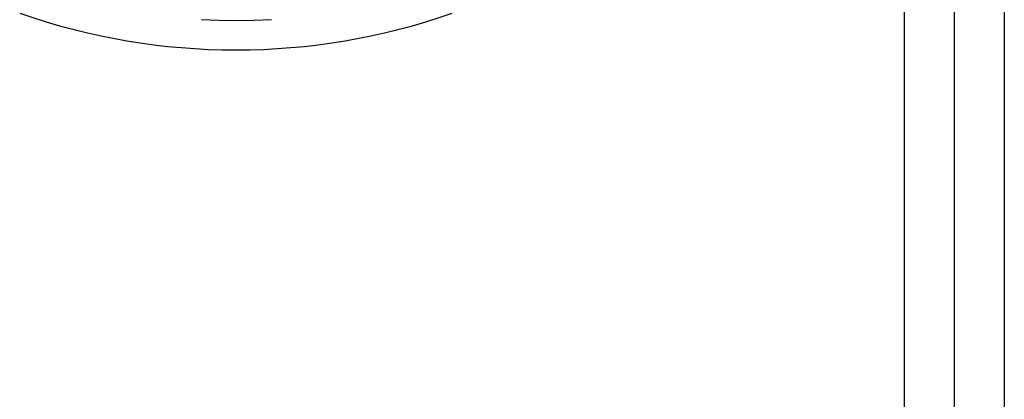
# Model space of a CAD drawing. Header units: inches. Extents: x 25 to 627, y 68 to 290.
# Tile 126 of 250: x 324.106 to 326.057, y 175.329 to 176.08. Entities that reach past the tile are written whole.
import ezdxf

# ---------------------------------------------------------------- set-up
doc = ezdxf.new("R2010")
doc.units = ezdxf.units.IN
doc.header["$MEASUREMENT"] = 0
doc.layers.add('Visible Edges(ANSI)', color=7, linetype='Continuous', lineweight=25)
doc.layers.add('Visible Tangent Edges(ANSI)', color=7, linetype='Continuous', lineweight=25)

msp = doc.modelspace()

# ---------------------------------------------------------------- linework, layer by layer
at = {"layer": 'Visible Edges(ANSI)'}
for p, q in [((325.9586, 160.7709), (325.9586, 192.4909)), ((326.0571, 191.7962), (326.0571, 161.5442))]:
    msp.add_line(p, q, dxfattribs=at)
msp.add_arc((324.5346, 177.3198), 1.2992, 250.7337, 289.2663, dxfattribs=at)
at = {"layer": 'Visible Tangent Edges(ANSI)'}
msp.add_line((325.8596, 160.7709), (325.8596, 192.4909), dxfattribs=at)
at = {"layer": 'Visible Tangent Edges(ANSI)', "flags": 128}
msp.add_lwpolyline([(324.466, 176.0808), (324.5007, 176.0793), (324.5354, 176.0789), (324.5701, 176.0794), (324.6048, 176.0809)], dxfattribs=at)

doc.saveas('drawing.dxf')
